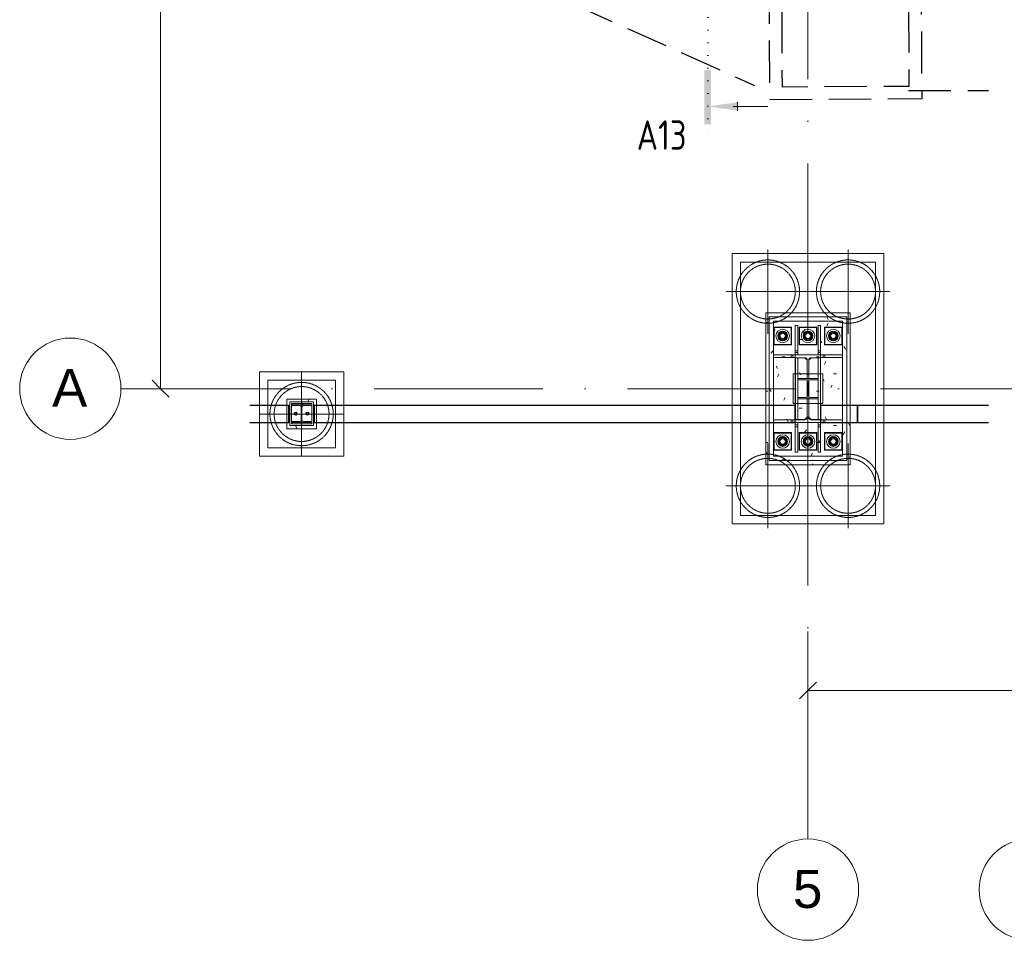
# Model space of a CAD drawing. Header units: millimetres. Extents: x 75701 to 402820, y 135 to 33652.
# Tile 1 of 52: x 75701 to 87367, y 1217 to 12120. Entities that reach past the tile are written whole.
import ezdxf

# ---------------------------------------------------------------- set-up
doc = ezdxf.new("R2010")
doc.units = ezdxf.units.MM
for name, pattern in [('A_CARA_07', [7, 5, -2]), ('A_CARA_15', [7.6, 5, -1.3, 0, -1.3]), ('IMPORT-A_CARA_07', [700, 500, -200]), ('IMPORT-KANVPOVO', [2000, 700, -650, 0, -650]), ('Tečkovaná 1_5mm', [150, 0, -150]), ('Čerchovaná 20mm', [3000, 2000, -500, 0, -500])]:
    doc.linetypes.add(name, pattern=pattern)
for name, color, linetype, lineweight in [('11542_003_OK-HALA_TaO-1_ET_R01_AciS_2025-04-14_sloupy_dwg', 150, 'Continuous', 9), ('_KANAL TRASA 1', 10, 'IMPORT-KANVPOVO', 70), ('CA_KOTY', 3, 'Continuous', 9), ('CA_KOTY-100', 3, 'Continuous', 9), ('CA_NEVHRA', 3, 'A_CARA_07', 9), ('CA_OSY', 5, 'A_CARA_15', 9), ('CA_POHHRA25', 7, 'Continuous', 13), ('CA_REZY', 1, 'Continuous', 25), ('CA_REZYZNACKY', 1, 'Continuous', 9), ('CA_TEXT35', 62, 'Continuous', 9), ('CA_ZAKLADY25', 7, 'Continuous', 13), ('HIDROIDEA_NAHON_ZAKLADY_dwg', 8, 'Continuous', 9), ('Konstrukční přípoje', 7, 'Continuous', 13), ('SS_HALA_TaO-DODAVKA_STAVEBNI', 150, 'Continuous', 9), ('SS_HALA_TaO-PODLITI', 150, 'Continuous', 9), ('SS_HALA_TaO-SLOUP', 150, 'Continuous', 9)]:
    doc.layers.add(name, color=color, linetype=linetype, lineweight=lineweight)
doc.styles.add('Arial', font='arial.ttf', dxfattribs={"height": 350})
doc.styles.add('Arial_1', font='arial.ttf', dxfattribs={"height": 450})
doc.styles.add('Arial_3', font='arial.ttf', dxfattribs={"width": 0.8, "height": 250})
doc.styles.add('ISOCPEUR_B', font='txt', dxfattribs={"width": 0.8, "height": 350})
doc.dimstyles.new('HP_Přímá_-_2_5_mm_Ariel', dxfattribs={"dimscale": 304.8, "dimtxt": 255.06485, "dimasz": 0.656168, "dimexe": 0.328084, "dimexo": 0.0625, "dimgap": 0.164042, "dimtad": 1, "dimdec": 0, "dimzin": 0, "dimdsep": 46, "dimtxsty": 'Arial_3', "dimblk1": 'OBLIQUE', "dimblk2": 'OBLIQUE', "dimsah": 1, "dimcen": 0.09, "dimazin": 0, "dimtfac": 1, "dimtdec": 4, "dimtix": 1, "dimtmove": 0, "dimatfit": 3, "dimfxl": 2.296588, "dimfxlon": 1, "dimtvp": 1, "dimtfill": 1, "dimtolj": 1, "dimtzin": 0, "dimarcsym": 2})
pattern_1 = [(0, (0, 0), (812.8, 203.2), [33.528, -576.072, 33.528, -576.072, -3251.2]), (0, (0, 0), (812.8, 203.2), [-1219.2, 33.528, -1185.672, 33.528, -576.072, -1422.4]), (0, (0, 0), (812.8, 203.2), [-3048, 33.528, -372.872, 33.528, -982.472]), (120, (304.8, 101.6), (-582.37636, 602.30545), [33.528, -576.072, 33.528, -576.072, -3251.2]), (120, (304.8, 101.6), (-582.37636, 602.30545), [-1219.2, 33.528, -1185.672, 33.528, -576.072, -1422.4]), (120, (304.8, 101.6), (-582.37636, 602.30545), [-3048, 33.528, -372.872, 33.528, -982.472]), (240, (406.4, 508), (-230.42364, -805.50545), [33.528, -576.072, 33.528, -576.072, -3251.2]), (240, (406.4, 508), (-230.42364, -805.50545), [-1219.2, 33.528, -1185.672, 33.528, -576.072, -1422.4]), (240, (406.4, 508), (-230.42364, -805.50545), [-3048, 33.528, -372.872, 33.528, -982.472])]

# ---------------------------------------------------------------- blocks, each defined once
blk = doc.blocks.new('pilota 600 mm - D_750_650-2142272-525_600')
at = {"layer": 'CA_NEVHRA'}
for p, q in [((0, 0), (0, 500)), ((0, 0), (-500, 0)), ((0, 0), (0, -250)), ((0, 0), (500, 0)), ((0, -250), (0, -500))]:
    blk.add_line(p, q, dxfattribs=at)
blk = doc.blocks.new('pilota 600 mm - D_750_650-2142273-525_600')
at = {"layer": 'CA_NEVHRA'}
for p, q in [((0, 250), (0, 500)), ((0, 0), (0, 250)), ((0, 0), (-500, 0)), ((0, 0), (500, 0)), ((0, 0), (0, -500))]:
    blk.add_line(p, q, dxfattribs=at)
blk = doc.blocks.new('pilota 600 mm - D_750_650-2142301-525_600')
at = {"layer": 'CA_NEVHRA'}
for p, q in [((0, 175), (0, 500)), ((0, 0), (0, 175)), ((-175, 0), (-500, 0)), ((0, 0), (-175, 0)), ((0, 0), (0, -175)), ((0, 0), (175, 0)), ((175, 0), (500, 0)), ((0, -175), (0, -500))]:
    blk.add_line(p, q, dxfattribs=at)
blk = doc.blocks.new('11542_003_OK-HALA_TaO-1_ET_R01_AciS_2025-04-14_sloupy_dwg-V13-525_600')
at = {"layer": '11542_003_OK-HALA_TaO-1_ET_R01_AciS_2025-04-14_sloupy_dwg'}
for p, q in [((65920, 8150), (65620, 8150)), ((65620, 8150), (65620, 8117)), ((65620, 8117), (65731, 8117)), ((65761, 8087), (65761, 7413)), ((65779, 7413), (65779, 8087)), ((65809, 8117), (65920, 8117)), ((65920, 8117), (65920, 8150)), ((59880, 7560), (59660, 7560)), ((59660, 7560), (59660, 7549)), ((59660, 7549), (59748, 7549)), ((59766, 7531), (59766, 7379)), ((59774, 7379), (59774, 7531)), ((59792, 7549), (59880, 7549)), ((59880, 7549), (59880, 7560)), ((59748, 7361), (59660, 7361)), ((59660, 7361), (59660, 7350)), ((59660, 7350), (59880, 7350)), ((59880, 7361), (59792, 7361)), ((59880, 7350), (59880, 7361)), ((65731, 7383), (65620, 7383)), ((65620, 7383), (65620, 7350)), ((65620, 7350), (65920, 7350)), ((65920, 7383), (65809, 7383)), ((65920, 7350), (65920, 7383))]:
    blk.add_line(p, q, dxfattribs=at)
for centre, radius, start, end in [((65731, 8087), 30, 0, 90), ((65809, 8087), 30, 90, 180), ((59748, 7531), 18, 0, 90), ((59792, 7531), 18, 90, 180), ((59748, 7379), 18, 270, 0), ((59792, 7379), 18, 180, 270), ((65731, 7413), 30, 270, 0), ((65809, 7413), 30, 180, 270)]:
    blk.add_arc(centre, radius, start, end, dxfattribs=at)
at = {"layer": 'SS_HALA_TaO-DODAVKA_STAVEBNI'}
for p, q in [((65470, 8427), (65425, 8401)), ((65425, 8401), (65470, 8427)), ((65425, 8401), (65425, 8349)), ((65425, 8349), (65425, 8401)), ((65515, 8401), (65470, 8427)), ((65470, 8427), (65515, 8401)), ((65515, 8349), (65515, 8401)), ((65515, 8401), (65515, 8349)), ((65770, 8427), (65725, 8401)), ((65725, 8401), (65770, 8427)), ((65725, 8401), (65725, 8349)), ((65725, 8349), (65725, 8401)), ((65815, 8401), (65770, 8427)), ((65770, 8427), (65815, 8401)), ((65815, 8349), (65815, 8401)), ((65815, 8401), (65815, 8349)), ((66070, 8427), (66025, 8401)), ((66025, 8401), (66070, 8427)), ((66025, 8401), (66025, 8349)), ((66025, 8349), (66025, 8401)), ((66115, 8401), (66070, 8427)), ((66070, 8427), (66115, 8401)), ((66115, 8349), (66115, 8401)), ((66115, 8401), (66115, 8349)), ((65425, 8349), (65470, 8323)), ((65470, 8323), (65425, 8349)), ((65470, 8323), (65515, 8349)), ((65515, 8349), (65470, 8323)), ((65725, 8349), (65770, 8323)), ((65770, 8323), (65725, 8349)), ((65770, 8323), (65815, 8349)), ((65815, 8349), (65770, 8323)), ((66025, 8349), (66070, 8323)), ((66070, 8323), (66025, 8349)), ((66070, 8323), (66115, 8349)), ((66115, 8349), (66070, 8323)), ((65470, 7177), (65425, 7151)), ((65425, 7151), (65470, 7177)), ((65425, 7151), (65425, 7099)), ((65425, 7099), (65425, 7151)), ((65515, 7151), (65470, 7177)), ((65470, 7177), (65515, 7151)), ((65515, 7099), (65515, 7151)), ((65515, 7151), (65515, 7099)), ((65770, 7177), (65725, 7151)), ((65725, 7151), (65770, 7177)), ((65725, 7151), (65725, 7099)), ((65725, 7099), (65725, 7151)), ((65815, 7151), (65770, 7177)), ((65770, 7177), (65815, 7151)), ((65815, 7099), (65815, 7151)), ((65815, 7151), (65815, 7099)), ((66070, 7177), (66025, 7151)), ((66025, 7151), (66070, 7177)), ((66025, 7151), (66025, 7099)), ((66025, 7099), (66025, 7151)), ((66115, 7151), (66070, 7177)), ((66070, 7177), (66115, 7151)), ((66115, 7099), (66115, 7151)), ((66115, 7151), (66115, 7099)), ((65425, 7099), (65470, 7073)), ((65470, 7073), (65425, 7099)), ((65470, 7073), (65515, 7099)), ((65515, 7099), (65470, 7073)), ((65725, 7099), (65770, 7073)), ((65770, 7073), (65725, 7099)), ((65770, 7073), (65815, 7099)), ((65815, 7099), (65770, 7073)), ((66025, 7099), (66070, 7073)), ((66070, 7073), (66025, 7099)), ((66070, 7073), (66115, 7099)), ((66115, 7099), (66070, 7073))]:
    blk.add_line(p, q, dxfattribs=at)
for centre, radius, start, end in [((65470, 8375), 57.5, 0, 180), ((65470, 8375), 57.5, 0, 180), ((65470, 8375), 32, 0, 180), ((65470, 8375), 32, 0, 180), ((65470, 8375), 32, 0, 180), ((65470, 8375), 32, 0, 180), ((65770, 8375), 57.5, 0, 180), ((65770, 8375), 57.5, 0, 180), ((65770, 8375), 32, 0, 180), ((65770, 8375), 32, 0, 180), ((65770, 8375), 32, 0, 180), ((65770, 8375), 32, 0, 180), ((66070, 8375), 57.5, 0, 180), ((66070, 8375), 57.5, 0, 180), ((66070, 8375), 32, 0, 180), ((66070, 8375), 32, 0, 180), ((66070, 8375), 32, 0, 180), ((66070, 8375), 32, 0, 180), ((65470, 8375), 57.5, 180, 0), ((65470, 8375), 57.5, 180, 0), ((65470, 8375), 32, 180, 0), ((65470, 8375), 32, 180, 0), ((65470, 8375), 32, 180, 0), ((65470, 8375), 32, 180, 0), ((65770, 8375), 57.5, 180, 0), ((65770, 8375), 57.5, 180, 0), ((65770, 8375), 32, 180, 0), ((65770, 8375), 32, 180, 0), ((65770, 8375), 32, 180, 0), ((65770, 8375), 32, 180, 0), ((66070, 8375), 57.5, 180, 0), ((66070, 8375), 57.5, 180, 0), ((66070, 8375), 32, 180, 0), ((66070, 8375), 32, 180, 0), ((66070, 8375), 32, 180, 0), ((66070, 8375), 32, 180, 0), ((65470, 7125), 57.5, 0, 180), ((65470, 7125), 57.5, 0, 180), ((65470, 7125), 57.5, 180, 0), ((65470, 7125), 57.5, 180, 0), ((65470, 7125), 32, 0, 180), ((65470, 7125), 32, 0, 180), ((65470, 7125), 32, 0, 180), ((65470, 7125), 32, 0, 180), ((65470, 7125), 32, 180, 0), ((65470, 7125), 32, 180, 0), ((65470, 7125), 32, 180, 0), ((65470, 7125), 32, 180, 0), ((65770, 7125), 57.5, 0, 180), ((65770, 7125), 57.5, 0, 180), ((65770, 7125), 57.5, 180, 0), ((65770, 7125), 57.5, 180, 0), ((65770, 7125), 32, 0, 180), ((65770, 7125), 32, 0, 180), ((65770, 7125), 32, 0, 180), ((65770, 7125), 32, 0, 180), ((65770, 7125), 32, 180, 0), ((65770, 7125), 32, 180, 0), ((65770, 7125), 32, 180, 0), ((65770, 7125), 32, 180, 0), ((66070, 7125), 57.5, 0, 180), ((66070, 7125), 57.5, 0, 180), ((66070, 7125), 57.5, 180, 0), ((66070, 7125), 57.5, 180, 0), ((66070, 7125), 32, 0, 180), ((66070, 7125), 32, 0, 180), ((66070, 7125), 32, 0, 180), ((66070, 7125), 32, 0, 180), ((66070, 7125), 32, 180, 0), ((66070, 7125), 32, 180, 0), ((66070, 7125), 32, 180, 0), ((66070, 7125), 32, 180, 0)]:
    blk.add_arc(centre, radius, start, end, dxfattribs=at)
at = {"layer": 'SS_HALA_TaO-PODLITI'}
for p, q in [((66230, 8600), (65310, 8600)), ((65310, 8600), (66230, 8600)), ((65310, 8600), (65310, 6900)), ((65310, 6900), (65310, 8600)), ((66230, 6900), (66230, 8600)), ((66230, 8600), (66230, 6900)), ((59910, 7595), (59630, 7595)), ((59630, 7595), (59910, 7595)), ((59630, 7595), (59630, 7315)), ((59630, 7315), (59630, 7595)), ((59910, 7315), (59910, 7595)), ((59910, 7595), (59910, 7315)), ((59630, 7315), (59910, 7315)), ((59910, 7315), (59630, 7315)), ((65310, 6900), (66230, 6900)), ((66230, 6900), (65310, 6900))]:
    blk.add_line(p, q, dxfattribs=at)
at = {"layer": 'SS_HALA_TaO-SLOUP'}
for p, q in [((65360, 8550), (66180, 8550)), ((66180, 8550), (65360, 8550)), ((65360, 6950), (65360, 8550)), ((65360, 8550), (65360, 6950)), ((66180, 8550), (66180, 6950)), ((66180, 6950), (66180, 8550)), ((65365, 8480), (65365, 8270)), ((65365, 8270), (65365, 8480)), ((65575, 8480), (65365, 8480)), ((65365, 8480), (65575, 8480)), ((65575, 8270), (65575, 8480)), ((65575, 8480), (65575, 8270)), ((65620, 8500), (65650, 8500)), ((65650, 8500), (65620, 8500)), ((65620, 8500), (65620, 8200)), ((65620, 8180), (65620, 8500)), ((65650, 8200), (65650, 8500)), ((65650, 8500), (65650, 8180)), ((65665, 8480), (65665, 8270)), ((65665, 8270), (65665, 8480)), ((65875, 8480), (65665, 8480)), ((65665, 8480), (65875, 8480)), ((65875, 8270), (65875, 8480)), ((65875, 8480), (65875, 8270)), ((65890, 8500), (65890, 8200)), ((65890, 8180), (65890, 8500)), ((65890, 8500), (65920, 8500)), ((65890, 8500), (65920, 8500)), ((65920, 8200), (65920, 8500)), ((65920, 8500), (65920, 8180)), ((65965, 8480), (65965, 8270)), ((65965, 8270), (65965, 8480)), ((66175, 8480), (65965, 8480)), ((65965, 8480), (66175, 8480)), ((66175, 8270), (66175, 8480)), ((66175, 8480), (66175, 8270)), ((65365, 8270), (65575, 8270)), ((65575, 8270), (65365, 8270)), ((65620, 8200), (65620, 8150)), ((65650, 8200), (65620, 8200)), ((65650, 8180), (65620, 8180)), ((65620, 8150), (65620, 8180)), ((65650, 8150), (65650, 8200)), ((65650, 8180), (65650, 8150)), ((65665, 8270), (65875, 8270)), ((65875, 8270), (65665, 8270)), ((65920, 8200), (65890, 8200)), ((65890, 8200), (65890, 8150)), ((65890, 8150), (65890, 8180)), ((65890, 8180), (65920, 8180)), ((65920, 8150), (65920, 8200)), ((65920, 8180), (65920, 8150)), ((65965, 8270), (66175, 8270)), ((66175, 8270), (65965, 8270)), ((65570, 8150), (65360, 8150)), ((65360, 8150), (65590, 8150)), ((65360, 8120), (65360, 8150)), ((65360, 8120), (65360, 8150)), ((65360, 8120), (65570, 8120)), ((65590, 8120), (65360, 8120)), ((65620, 8150), (65570, 8150)), ((65570, 8150), (65570, 8120)), ((65570, 8120), (65620, 8120)), ((65590, 8150), (65620, 8150)), ((65590, 8120), (65590, 8150)), ((65620, 8120), (65590, 8120)), ((65620, 8150), (65620, 8117)), ((65920, 8150), (65620, 8150)), ((65650, 8150), (65620, 8150)), ((65650, 8150), (65620, 8150)), ((65620, 8120), (65620, 8150)), ((65620, 8120), (65620, 8150)), ((65620, 8117), (65731, 8117)), ((65650, 8117), (65620, 8117)), ((65620, 8117), (65620, 7383)), ((65650, 8117), (65620, 8117)), ((65620, 7383), (65620, 8117)), ((65621, 8116), (65731, 8116)), ((65731, 8116), (65621, 8116)), ((65621, 7384), (65621, 8116)), ((65621, 8116), (65621, 7384)), ((65650, 7383), (65650, 8117)), ((65650, 8117), (65650, 7383)), ((65731, 8116), (65761, 8086)), ((65761, 8086), (65731, 8116)), ((65761, 8087), (65761, 7413)), ((65761, 8086), (65761, 7414)), ((65761, 7414), (65761, 8086)), ((65779, 8086), (65809, 8116)), ((65809, 8116), (65779, 8086)), ((65779, 7413), (65779, 8087)), ((65779, 7414), (65779, 8086)), ((65779, 8086), (65779, 7414)), ((65809, 8117), (65920, 8117)), ((65809, 8116), (65919, 8116)), ((65919, 8116), (65809, 8116)), ((65890, 8150), (65920, 8150)), ((65890, 8150), (65920, 8150)), ((65890, 8117), (65890, 7383)), ((65920, 8117), (65890, 8117)), ((65920, 8117), (65890, 8117)), ((65890, 7383), (65890, 8117)), ((65919, 8116), (65919, 7384)), ((65919, 7384), (65919, 8116)), ((65920, 8117), (65920, 8150)), ((65920, 8150), (65950, 8150)), ((65920, 8120), (65920, 8150)), ((65920, 8120), (65920, 8150)), ((65970, 8150), (65920, 8150)), ((65950, 8120), (65920, 8120)), ((65920, 8120), (65970, 8120)), ((65920, 7383), (65920, 8117)), ((65920, 8117), (65920, 7383)), ((65950, 8150), (66180, 8150)), ((65950, 8120), (65950, 8150)), ((66180, 8120), (65950, 8120)), ((66180, 8150), (65970, 8150)), ((65970, 8120), (65970, 8150)), ((65970, 8120), (66180, 8120)), ((66180, 8150), (66180, 8120)), ((66180, 8120), (66180, 8150)), ((65650, 7853), (65650, 7870)), ((65650, 7870), (65650, 7853)), ((65650, 7870), (65890, 7870)), ((65890, 7870), (65650, 7870)), ((65744, 7853), (65650, 7853)), ((65650, 7853), (65744, 7853)), ((65765, 7668), (65765, 7832)), ((65765, 7832), (65765, 7668)), ((65775, 7832), (65775, 7668)), ((65775, 7668), (65775, 7832)), ((65890, 7853), (65796, 7853)), ((65796, 7853), (65890, 7853)), ((65890, 7870), (65890, 7853)), ((65890, 7853), (65890, 7870)), ((65650, 7647), (65744, 7647)), ((65744, 7647), (65650, 7647)), ((65650, 7630), (65650, 7647)), ((65650, 7647), (65650, 7630)), ((65890, 7630), (65650, 7630)), ((65650, 7630), (65890, 7630)), ((65796, 7647), (65890, 7647)), ((65890, 7647), (65796, 7647)), ((65890, 7647), (65890, 7630)), ((65890, 7630), (65890, 7647)), ((59650, 7575), (59890, 7575)), ((59890, 7575), (59650, 7575)), ((59650, 7335), (59650, 7575)), ((59650, 7575), (59650, 7335)), ((59880, 7560), (59660, 7560)), ((59660, 7560), (59660, 7549)), ((59660, 7549), (59748, 7549)), ((59700, 7472), (59685, 7464)), ((59685, 7464), (59700, 7472)), ((59715, 7464), (59700, 7472)), ((59700, 7472), (59715, 7464)), ((59766, 7531), (59766, 7379)), ((59774, 7379), (59774, 7531)), ((59792, 7549), (59880, 7549)), ((59840, 7472), (59825, 7464)), ((59825, 7464), (59840, 7472)), ((59855, 7464), (59840, 7472)), ((59840, 7472), (59855, 7464)), ((59880, 7549), (59880, 7560)), ((59890, 7575), (59890, 7335)), ((59890, 7335), (59890, 7575)), ((59660, 7361), (59660, 7350)), ((59748, 7361), (59660, 7361)), ((59660, 7350), (59880, 7350)), ((59685, 7464), (59685, 7446)), ((59685, 7446), (59685, 7464)), ((59685, 7446), (59700, 7438)), ((59700, 7438), (59685, 7446)), ((59700, 7438), (59715, 7446)), ((59715, 7446), (59700, 7438)), ((59715, 7446), (59715, 7464)), ((59715, 7464), (59715, 7446)), ((59880, 7361), (59792, 7361)), ((59825, 7464), (59825, 7446)), ((59825, 7446), (59825, 7464)), ((59825, 7446), (59840, 7438)), ((59840, 7438), (59825, 7446)), ((59840, 7438), (59855, 7446)), ((59855, 7446), (59840, 7438)), ((59855, 7446), (59855, 7464)), ((59855, 7464), (59855, 7446)), ((59880, 7350), (59880, 7361)), ((65360, 7350), (65360, 7380)), ((65360, 7380), (65360, 7350)), ((65570, 7380), (65360, 7380)), ((65360, 7380), (65590, 7380)), ((65360, 7350), (65570, 7350)), ((65590, 7350), (65360, 7350)), ((65620, 7380), (65570, 7380)), ((65570, 7380), (65570, 7350)), ((65570, 7350), (65620, 7350)), ((65590, 7380), (65590, 7350)), ((65590, 7380), (65620, 7380)), ((65620, 7350), (65590, 7350)), ((65620, 7383), (65620, 7350)), ((65731, 7383), (65620, 7383)), ((65620, 7383), (65650, 7383)), ((65650, 7383), (65620, 7383)), ((65620, 7380), (65620, 7350)), ((65620, 7380), (65620, 7350)), ((65620, 7350), (65920, 7350)), ((65620, 7350), (65620, 7300)), ((65650, 7350), (65620, 7350)), ((65650, 7350), (65620, 7350)), ((65620, 7320), (65620, 7350)), ((65731, 7384), (65621, 7384)), ((65621, 7384), (65731, 7384)), ((65650, 7300), (65650, 7350)), ((65650, 7350), (65650, 7320)), ((65761, 7414), (65731, 7384)), ((65731, 7384), (65761, 7414)), ((65809, 7384), (65779, 7414)), ((65779, 7414), (65809, 7384)), ((65919, 7384), (65809, 7384)), ((65809, 7384), (65919, 7384)), ((65920, 7383), (65809, 7383)), ((65890, 7383), (65920, 7383)), ((65920, 7383), (65890, 7383)), ((65890, 7320), (65890, 7350)), ((65890, 7350), (65920, 7350)), ((65890, 7350), (65920, 7350)), ((65890, 7350), (65890, 7300)), ((65920, 7350), (65920, 7383)), ((65970, 7380), (65920, 7380)), ((65920, 7380), (65920, 7350)), ((65920, 7380), (65920, 7350)), ((65920, 7380), (65950, 7380)), ((65920, 7350), (65920, 7320)), ((65920, 7300), (65920, 7350)), ((65920, 7350), (65970, 7350)), ((65950, 7350), (65920, 7350)), ((65950, 7380), (65950, 7350)), ((65950, 7380), (66180, 7380)), ((66180, 7350), (65950, 7350)), ((65970, 7350), (65970, 7380)), ((66180, 7380), (65970, 7380)), ((65970, 7350), (66180, 7350)), ((66180, 7380), (66180, 7350)), ((66180, 7380), (66180, 7350)), ((59890, 7335), (59650, 7335)), ((59650, 7335), (59890, 7335)), ((65650, 7320), (65620, 7320)), ((65620, 7000), (65620, 7320)), ((65620, 7300), (65650, 7300)), ((65620, 7300), (65620, 7000)), ((65650, 7320), (65650, 7000)), ((65650, 7000), (65650, 7300)), ((65890, 7000), (65890, 7320)), ((65890, 7320), (65920, 7320)), ((65890, 7300), (65890, 7000)), ((65890, 7300), (65920, 7300)), ((65920, 7320), (65920, 7000)), ((65920, 7000), (65920, 7300)), ((65365, 7230), (65365, 7020)), ((65365, 7020), (65365, 7230)), ((65575, 7230), (65365, 7230)), ((65365, 7230), (65575, 7230)), ((65575, 7020), (65575, 7230)), ((65575, 7230), (65575, 7020)), ((65665, 7230), (65665, 7020)), ((65665, 7020), (65665, 7230)), ((65875, 7230), (65665, 7230)), ((65665, 7230), (65875, 7230)), ((65875, 7020), (65875, 7230)), ((65875, 7230), (65875, 7020)), ((65965, 7230), (65965, 7020)), ((65965, 7020), (65965, 7230)), ((66175, 7230), (65965, 7230)), ((65965, 7230), (66175, 7230)), ((66175, 7020), (66175, 7230)), ((66175, 7230), (66175, 7020)), ((65365, 7020), (65575, 7020)), ((65575, 7020), (65365, 7020)), ((65650, 7000), (65620, 7000)), ((65650, 7000), (65620, 7000)), ((65665, 7020), (65875, 7020)), ((65875, 7020), (65665, 7020)), ((65920, 7000), (65890, 7000)), ((65890, 7000), (65920, 7000)), ((65965, 7020), (66175, 7020)), ((66175, 7020), (65965, 7020)), ((66180, 6950), (65360, 6950)), ((65360, 6950), (66180, 6950))]:
    blk.add_line(p, q, dxfattribs=at)
for centre, radius, start, end in [((65470, 8375), 45, 0, 180), ((65470, 8375), 45, 0, 180), ((65470, 8375), 35, 0, 180), ((65470, 8375), 35, 0, 180), ((65770, 8375), 45, 0, 180), ((65770, 8375), 45, 0, 180), ((65770, 8375), 35, 0, 180), ((65770, 8375), 35, 0, 180), ((66070, 8375), 45, 0, 180), ((66070, 8375), 45, 0, 180), ((66070, 8375), 35, 0, 180), ((66070, 8375), 35, 0, 180), ((65470, 8375), 45, 180, 0), ((65470, 8375), 45, 180, 0), ((65470, 8375), 35, 180, 0), ((65470, 8375), 35, 180, 0), ((65770, 8375), 45, 180, 0), ((65770, 8375), 45, 180, 0), ((65770, 8375), 35, 180, 0), ((65770, 8375), 35, 180, 0), ((66070, 8375), 45, 180, 0), ((66070, 8375), 45, 180, 0), ((66070, 8375), 35, 180, 0), ((66070, 8375), 35, 180, 0), ((65731, 8087), 30, 0, 90), ((65809, 8087), 30, 90, 180), ((65744, 7832), 21, 0, 90), ((65744, 7832), 21, 0, 90), ((65796, 7832), 21, 90, 180), ((65796, 7832), 21, 90, 180), ((65744, 7668), 21, 270, 0), ((65744, 7668), 21, 270, 0), ((65796, 7668), 21, 180, 270), ((65796, 7668), 21, 180, 270), ((59700, 7455), 18.5, 0, 180), ((59700, 7455), 18.5, 0, 180), ((59748, 7531), 18, 0, 90), ((59792, 7531), 18, 90, 180), ((59840, 7455), 18.5, 0, 180), ((59840, 7455), 18.5, 0, 180), ((59700, 7455), 18.5, 180, 0), ((59700, 7455), 18.5, 180, 0), ((59700, 7455), 11, 0, 180), ((59700, 7455), 11, 0, 180), ((59700, 7455), 11, 180, 0), ((59700, 7455), 11, 180, 0), ((59700, 7455), 10, 0, 180), ((59700, 7455), 10, 0, 180), ((59700, 7455), 10, 0, 180), ((59700, 7455), 10, 0, 180), ((59700, 7455), 10, 180, 0), ((59700, 7455), 10, 180, 0), ((59700, 7455), 10, 180, 0), ((59700, 7455), 10, 180, 0), ((59748, 7379), 18, 270, 0), ((59792, 7379), 18, 180, 270), ((59840, 7455), 18.5, 180, 0), ((59840, 7455), 18.5, 180, 0), ((59840, 7455), 11, 0, 180), ((59840, 7455), 11, 0, 180), ((59840, 7455), 11, 180, 0), ((59840, 7455), 11, 180, 0), ((59840, 7455), 10, 0, 180), ((59840, 7455), 10, 0, 180), ((59840, 7455), 10, 0, 180), ((59840, 7455), 10, 0, 180), ((59840, 7455), 10, 180, 0), ((59840, 7455), 10, 180, 0), ((59840, 7455), 10, 180, 0), ((59840, 7455), 10, 180, 0), ((65731, 7413), 30, 270, 0), ((65809, 7413), 30, 180, 270), ((65470, 7125), 45, 0, 180), ((65470, 7125), 45, 0, 180), ((65470, 7125), 45, 180, 0), ((65470, 7125), 45, 180, 0), ((65470, 7125), 35, 0, 180), ((65470, 7125), 35, 0, 180), ((65470, 7125), 35, 180, 0), ((65470, 7125), 35, 180, 0), ((65770, 7125), 45, 0, 180), ((65770, 7125), 45, 0, 180), ((65770, 7125), 45, 180, 0), ((65770, 7125), 45, 180, 0), ((65770, 7125), 35, 0, 180), ((65770, 7125), 35, 0, 180), ((65770, 7125), 35, 180, 0), ((65770, 7125), 35, 180, 0), ((66070, 7125), 45, 0, 180), ((66070, 7125), 45, 0, 180), ((66070, 7125), 45, 180, 0), ((66070, 7125), 45, 180, 0), ((66070, 7125), 35, 0, 180), ((66070, 7125), 35, 0, 180), ((66070, 7125), 35, 180, 0), ((66070, 7125), 35, 180, 0)]:
    blk.add_arc(centre, radius, start, end, dxfattribs=at)
blk = doc.blocks.new('M_Šroub HPM-E - 64_E-1759689-525_600')
at = {"layer": 'Konstrukční přípoje'}
for p, q in [((100, 100), (-100, 100)), ((-100, 100), (-100, -100)), ((-100, -100), (-100, 100)), ((-100, 100), (100, 100)), ((0, 58), (-50, 29)), ((0, 58), (-50, 29)), ((-50, 29), (0, 58)), ((0, 58), (-50, 29)), ((-50, 29), (-50, -29)), ((-50, 29), (-50, -29)), ((-50, -29), (-50, 29)), ((-50, 29), (-50, -29)), ((50, 29), (0, 58)), ((50, 29), (0, 58)), ((0, 58), (50, 29)), ((50, 29), (0, 58)), ((50, -29), (50, 29)), ((50, -29), (50, 29)), ((50, 29), (50, -29)), ((50, -29), (50, 29)), ((100, -100), (100, 100)), ((100, 100), (100, -100)), ((-100, -100), (100, -100)), ((100, -100), (-100, -100)), ((-50, -29), (0, -58)), ((-50, -29), (0, -58)), ((0, -58), (-50, -29)), ((-50, -29), (0, -58)), ((0, -58), (50, -29)), ((0, -58), (50, -29)), ((50, -29), (0, -58)), ((0, -58), (50, -29))]:
    blk.add_line(p, q, dxfattribs=at)
for radius, start, end in [(80, 360, 180), (80, 0, 180), (80, 360, 180), (80, 0, 180), (32, 0, 180), (32, 360, 180), (32, 0, 180), (32, 0, 180), (32, 0, 180), (32, 0, 180), (32, 0, 180), (32, 0, 180), (80, 180, 360), (80, 180, 360), (80, 180, 360), (80, 180, 360), (32, 180, 360), (32, 180, 360), (32, 180, 360), (32, 180, 360), (32, 180, 360), (32, 180, 360), (32, 180, 360), (32, 180, 360)]:
    blk.add_arc((0, 0), radius, start, end, dxfattribs=at)
blk = doc.blocks.new('M_Šroub HPM-E - 64_E-1759690-525_600')
at = {"layer": 'Konstrukční přípoje'}
for p, q in [((100, 100), (-100, 100)), ((-100, 100), (-100, -100)), ((-100, -100), (-100, 100)), ((-100, 100), (100, 100)), ((0, 58), (-50, 29)), ((0, 58), (-50, 29)), ((-50, 29), (0, 58)), ((0, 58), (-50, 29)), ((-50, 29), (-50, -29)), ((-50, 29), (-50, -29)), ((-50, -29), (-50, 29)), ((-50, 29), (-50, -29)), ((50, 29), (0, 58)), ((50, 29), (0, 58)), ((0, 58), (50, 29)), ((50, 29), (0, 58)), ((50, -29), (50, 29)), ((50, -29), (50, 29)), ((50, 29), (50, -29)), ((50, -29), (50, 29)), ((100, -100), (100, 100)), ((100, 100), (100, -100)), ((-100, -100), (100, -100)), ((100, -100), (-100, -100)), ((-50, -29), (0, -58)), ((-50, -29), (0, -58)), ((0, -58), (-50, -29)), ((-50, -29), (0, -58)), ((0, -58), (50, -29)), ((0, -58), (50, -29)), ((50, -29), (0, -58)), ((0, -58), (50, -29))]:
    blk.add_line(p, q, dxfattribs=at)
for radius, start, end in [(80, 0, 180), (80, 0, 180), (80, 0, 180), (80, 0, 180), (80, 180, 360), (80, 180, 0), (80, 180, 360), (80, 180, 0), (32, 0, 180), (32, 0, 180), (32, 0, 180), (32, 0, 180), (32, 0, 180), (32, 0, 180), (32, 0, 180), (32, 0, 180), (32, 180, 360), (32, 180, 360), (32, 180, 360), (32, 180, 360), (32, 180, 360), (32, 180, 0), (32, 180, 360), (32, 180, 360)]:
    blk.add_arc((0, 0), radius, start, end, dxfattribs=at)
blk = doc.blocks.new('HIDROIDEA_NAHON_ZAKLADY_dwg-V14-525_600')
at = {"color": 50, "lineweight": 9, "flags": 128}
blk.add_lwpolyline([(65264, 4601), (65646, 5799), (65846, 5799), (66600, 5799)], dxfattribs=at)
at = {"layer": '_KANAL TRASA 1', "color": 250, "linetype": 'IMPORT-A_CARA_07', "lineweight": 25}
for p, q in [((58132, 7923), (64765, 4946)), ((58132, 6163), (64111, 3485)), ((65938, 5023), (66882, 5023)), ((65937, 3423), (66882, 3423))]:
    blk.add_line(p, q, dxfattribs=at)
at = {"layer": '_KANAL TRASA 1', "color": 250, "linetype": 'IMPORT-A_CARA_07', "lineweight": 25, "flags": 128}
for points in [[(64283, 5115), (66083, 5124), (66092, 3324), (64292, 3315)], [(64434, 4965), (65934, 4973), (65941, 3473), (64441, 3465)]]:
    blk.add_lwpolyline(points, close=True, dxfattribs=at)
at = {"lineweight": 9, "insert": (66046, 6129), "char_height": 350, "width": 715.58, "attachment_point": 1, "line_spacing_factor": 0.941778, "style": 'Arial'}
blk.add_mtext('Š7', dxfattribs=at)
blk = doc.blocks.new('Osnova - Bublina osnovy 12mm-4850-525_600')
at = {"layer": 'CA_TEXT35'}
blk.add_circle((0, 0), 6, dxfattribs=at)
blk = doc.blocks.new('DIMBLOCK20-525_600')
at = {"layer": 'CA_KOTY-100'}
for p, q in [((77371, 20750), (77271, 20850)), ((77371, 20750), (77271, 20750)), ((77371, 20750), (77371, 7750)), ((77371, 20750), (77471, 20650)), ((77371, 20750), (78071, 20750)), ((77371, 7750), (77271, 7850)), ((77371, 7750), (77271, 7750)), ((77371, 7750), (77471, 7650)), ((77371, 7750), (78071, 7750))]:
    blk.add_line(p, q, dxfattribs=at)
at = {"layer": 'CA_KOTY-100', "color": 0, "insert": (76996, 13867), "char_height": 250, "width": 918.23, "attachment_point": 1, "rotation": 90, "line_spacing_factor": 0.941778, "style": 'Arial_3', "bg_fill": 3, "box_fill_scale": 1.25, "bg_fill_color": 256, "bg_fill_true_color": 13158600, "bg_fill_transparency": 0}
blk.add_mtext('13000', dxfattribs=at)
blk = doc.blocks.new('_Oblique')
at = {"color": 0, "linetype": 'ByBlock', "lineweight": -2}
blk.add_line((-0.5, -0.5), (0.5, 0.5), dxfattribs=at)
blk = doc.blocks.new('Řez - Номер узла_ сзади-2820151-525_600')
at = {"layer": 'CA_REZYZNACKY'}
for points in [[(7.33, 0.4), (7.33, -0.39), (0.87, -0.39), (0.87, 0.4)], [(3.5, -3.53), (2.5, -3.53), (3, 0)]]:
    blk.add_hatch(color=256, dxfattribs=at).paths.add_polyline_path(points)
for p, q in [((3, -3), (3, -7.1)), ((2.5, -3.53), (3.5, -3.53))]:
    blk.add_line(p, q, dxfattribs=at)
blk = doc.blocks.new('DIMBLOCK29-525_600')
at = {"layer": 'CA_KOTY-100'}
for p, q in [((85041, 4175), (85041, 4875)), ((89770, 4175), (89770, 4875)), ((85041, 4175), (85141, 4275)), ((89770, 4175), (89870, 4275)), ((85041, 4175), (84941, 4075)), ((85041, 4175), (89770, 4175)), ((85041, 4175), (85041, 4075)), ((89770, 4175), (89670, 4075)), ((89770, 4175), (89770, 4075))]:
    blk.add_line(p, q, dxfattribs=at)
at = {"layer": 'CA_KOTY-100', "color": 0, "insert": (87668, 4549), "char_height": 250, "width": 918.23, "attachment_point": 1, "line_spacing_factor": 0.941778, "style": 'Arial_3', "bg_fill": 3, "box_fill_scale": 1.25, "bg_fill_color": 256, "bg_fill_true_color": 13158600, "bg_fill_transparency": 0}
blk.add_mtext('24000', dxfattribs=at)

msp = doc.modelspace()

# ---------------------------------------------------------------- hatches: boundary and pattern name
at = {"layer": 'CA_ZAKLADY25', "lineweight": 9}
h = msp.add_hatch(dxfattribs=at)
h.set_pattern_fill('FP_1', color=256, style=0, pattern_type=2)
h.set_pattern_definition(pattern_1)
h.paths.add_polyline_path([(85540.9, 6849.9), (85540.9, 8649.9), (84540.9, 8649.9), (84540.9, 6849.9)])
h = msp.add_hatch(dxfattribs=at)
h.set_pattern_fill('FP_1', color=256, style=0, pattern_type=2)
h.set_pattern_definition(pattern_1)
h.paths.add_polyline_path([(79215.9, 7274.9), (79215.9, 7624.9), (78865.9, 7624.9), (78865.9, 7274.9)])

# ---------------------------------------------------------------- linework, layer by layer
at = {"layer": 'CA_NEVHRA'}
for p, q in [((84140.9, 6149.9), (84140.9, 9349.9)), ((84140.9, 9349.9), (85940.9, 9349.9)), ((85940.9, 9349.9), (84140.9, 9349.9)), ((84140.9, 9349.9), (84140.9, 6149.9)), ((85940.9, 9349.9), (85940.9, 6149.9)), ((85940.9, 6149.9), (85940.9, 9349.9)), ((85840.9, 9249.9), (84240.9, 9249.9)), ((84240.9, 9249.9), (84240.9, 6249.9)), ((84240.9, 6249.9), (84240.9, 9249.9)), ((84240.9, 9249.9), (85840.9, 9249.9)), ((85840.9, 6249.9), (85840.9, 9249.9)), ((85840.9, 9249.9), (85840.9, 6249.9)), ((78540.9, 6949.9), (78540.9, 7949.9)), ((78540.9, 7949.9), (79540.9, 7949.9)), ((79540.9, 7949.9), (78540.9, 7949.9)), ((78540.9, 7949.9), (78540.9, 6949.9)), ((79540.9, 7949.9), (79540.9, 6949.9)), ((79540.9, 6949.9), (79540.9, 7949.9)), ((79440.9, 7849.9), (78640.9, 7849.9)), ((78640.9, 7849.9), (78640.9, 7049.9)), ((78640.9, 7049.9), (78640.9, 7849.9)), ((78640.9, 7849.9), (79440.9, 7849.9)), ((79440.9, 7049.9), (79440.9, 7849.9)), ((79440.9, 7849.9), (79440.9, 7049.9)), ((84865.9, 7924.9), (85215.9, 7924.9)), ((84865.9, 7574.9), (84865.9, 7924.9)), ((85215.9, 7924.9), (84865.9, 7924.9)), ((84865.9, 7924.9), (84865.9, 7574.9)), ((85215.9, 7924.9), (85215.9, 7574.9)), ((85215.9, 7574.9), (85215.9, 7924.9)), ((85215.9, 7574.9), (84865.9, 7574.9)), ((84865.9, 7574.9), (85215.9, 7574.9)), ((78640.9, 7049.9), (79440.9, 7049.9)), ((79440.9, 7049.9), (78640.9, 7049.9)), ((79540.9, 6949.9), (78540.9, 6949.9)), ((78540.9, 6949.9), (79540.9, 6949.9)), ((84240.9, 6249.9), (85840.9, 6249.9)), ((85840.9, 6249.9), (84240.9, 6249.9)), ((85940.9, 6149.9), (84140.9, 6149.9)), ((84140.9, 6149.9), (85940.9, 6149.9))]:
    msp.add_line(p, q, dxfattribs=at)
for centre, radius, start, end in [((84565.9, 8899.9), 375, 0, 180), ((84565.9, 8899.9), 375, 0, 180), ((84565.9, 8899.9), 325, 90, 270), ((84565.9, 8899.9), 325, 90, 270), ((84565.9, 8899.9), 325, 270, 90), ((84565.9, 8899.9), 325, 270, 90), ((85515.9, 8899.9), 375, 0, 180), ((85515.9, 8899.9), 375, 0, 180), ((85515.9, 8899.9), 325, 90, 270), ((85515.9, 8899.9), 325, 90, 270), ((85515.9, 8899.9), 325, 270, 90), ((85515.9, 8899.9), 325, 270, 90), ((84565.9, 8899.9), 375, 180, 360), ((84565.9, 8899.9), 375, 180, 360), ((85515.9, 8899.9), 375, 180, 0), ((85515.9, 8899.9), 375, 180, 0), ((79040.9, 7449.9), 375, 0, 180), ((79040.9, 7449.9), 375, 0, 180), ((79040.9, 7449.9), 325, 90, 270), ((79040.9, 7449.9), 325, 90, 270), ((79040.9, 7449.9), 325, 270, 90), ((79040.9, 7449.9), 325, 270, 90), ((79040.9, 7449.9), 375, 180, 0), ((79040.9, 7449.9), 375, 180, 0), ((84565.9, 6599.9), 375, 0, 180), ((84565.9, 6599.9), 375, 0, 180), ((84565.9, 6599.9), 325, 90, 270), ((84565.9, 6599.9), 325, 90, 270), ((84565.9, 6599.9), 325, 270, 90), ((84565.9, 6599.9), 325, 270, 90), ((85515.9, 6599.9), 375, 0, 180), ((85515.9, 6599.9), 375, 0, 180), ((85515.9, 6599.9), 325, 90, 270), ((85515.9, 6599.9), 325, 90, 270), ((85515.9, 6599.9), 325, 270, 90), ((85515.9, 6599.9), 325, 270, 90), ((84565.9, 6599.9), 375, 180, 0), ((84565.9, 6599.9), 375, 180, 360), ((85515.9, 6599.9), 375, 180, 0), ((85515.9, 6599.9), 375, 180, 0)]:
    msp.add_arc(centre, radius, start, end, dxfattribs=at)
at = {"layer": 'CA_OSY', "linetype": 'Čerchovaná 20mm'}
for p, q in [((85040.9, 2417), (85040.9, 30958.1)), ((76900.7, 7749.9), (177683.3, 7749.9))]:
    msp.add_line(p, q, dxfattribs=at)
at = {"layer": 'CA_POHHRA25'}
for p, q in [((78428.5, 7549.9), (78865.9, 7549.9)), ((78865.9, 7349.9), (78865.9, 7549.9)), ((78890.9, 7549.9), (78865.9, 7549.9)), ((78865.9, 7549.9), (78865.9, 7349.9)), ((78890.9, 7349.9), (78890.9, 7549.9)), ((79215.9, 7549.9), (79190.9, 7549.9)), ((79190.9, 7549.9), (79190.9, 7349.9)), ((79215.9, 7549.9), (84540.9, 7549.9)), ((79215.9, 7549.9), (79215.9, 7349.9)), ((79215.9, 7349.9), (79215.9, 7549.9)), ((84540.9, 7349.9), (84540.9, 7549.9)), ((84890.9, 7549.9), (84540.9, 7549.9)), ((84540.9, 7549.9), (84540.9, 7349.9)), ((84890.9, 7349.9), (84890.9, 7549.9)), ((85540.9, 7549.9), (85190.9, 7549.9)), ((85190.9, 7549.9), (85190.9, 7349.9)), ((85540.9, 7549.9), (87178.6, 7549.9)), ((85540.9, 7349.9), (85540.9, 7549.9)), ((85540.9, 7349.9), (85540.9, 7549.9)), ((85625.9, 7549.9), (87178.6, 7549.9)), ((85625.9, 7549.9), (85625.9, 7349.9)), ((85625.9, 7349.9), (85625.9, 7549.9)), ((87178.6, 7549.9), (85625.9, 7549.9)), ((78428.5, 7349.9), (78865.9, 7349.9)), ((78865.9, 7349.9), (78890.9, 7349.9)), ((79190.9, 7349.9), (79215.9, 7349.9)), ((79215.9, 7349.9), (84540.9, 7349.9)), ((84540.9, 7349.9), (84890.9, 7349.9)), ((85190.9, 7349.9), (85540.9, 7349.9)), ((85540.9, 7349.9), (87178.6, 7349.9)), ((85675.9, 7349.9), (85625.9, 7349.9)), ((85625.9, 7349.9), (87178.6, 7349.9)), ((87178.6, 7349.9), (85675.9, 7349.9))]:
    msp.add_line(p, q, dxfattribs=at)
at = {"layer": 'CA_REZY'}
for p, q in [((78890.9, 7549.9), (78428.5, 7549.9)), ((78890.9, 7349.9), (78890.9, 7549.9)), ((84890.9, 7549.9), (79190.9, 7549.9)), ((79190.9, 7549.9), (79190.9, 7349.9)), ((84890.9, 7349.9), (84890.9, 7549.9)), ((85190.9, 7549.9), (85190.9, 7349.9)), ((85625.9, 7549.9), (85190.9, 7549.9)), ((85625.9, 7349.9), (85625.9, 7549.9)), ((87178.6, 7549.9), (85625.9, 7549.9)), ((85625.9, 7549.9), (85625.9, 7349.9)), ((78428.5, 7349.9), (78890.9, 7349.9)), ((79190.9, 7349.9), (84890.9, 7349.9)), ((85190.9, 7349.9), (85625.9, 7349.9)), ((85625.9, 7349.9), (87178.6, 7349.9))]:
    msp.add_line(p, q, dxfattribs=at)
at = {"layer": 'CA_REZYZNACKY', "linetype": 'Tečkovaná 1_5mm'}
msp.add_line((83853.9, 27906.2), (83853.9, 10792.5), dxfattribs=at)
at = {"layer": 'CA_ZAKLADY25'}
for p, q in [((84540.9, 8649.9), (85540.9, 8649.9)), ((84540.9, 6849.9), (84540.9, 8649.9)), ((85540.9, 8649.9), (85540.9, 6849.9)), ((78865.9, 7624.9), (79215.9, 7624.9)), ((78865.9, 7274.9), (78865.9, 7624.9)), ((79215.9, 7624.9), (79215.9, 7274.9)), ((79215.9, 7274.9), (78865.9, 7274.9)), ((85540.9, 6849.9), (84540.9, 6849.9))]:
    msp.add_line(p, q, dxfattribs=at)

# ---------------------------------------------------------------- block references
at = {"layer": '11542_003_OK-HALA_TaO-1_ET_R01_AciS_2025-04-14_sloupy_dwg'}
msp.add_blockref('11542_003_OK-HALA_TaO-1_ET_R01_AciS_2025-04-14_sloupy_dwg-V13-525_600', (19270.9, 0), dxfattribs=at)
at = {"layer": 'CA_NEVHRA'}
for name, p in [('pilota 600 mm - D_750_650-2142272-525_600', (84565.9, 8899.9)), ('pilota 600 mm - D_750_650-2142273-525_600', (84565.9, 6599.9))]:
    msp.add_blockref(name, p, dxfattribs=at)
at = {"layer": 'CA_NEVHRA', "rotation": 180}
for name, p in [('pilota 600 mm - D_750_650-2142273-525_600', (85515.9, 8899.9)), ('pilota 600 mm - D_750_650-2142301-525_600', (79040.9, 7449.9)), ('pilota 600 mm - D_750_650-2142272-525_600', (85515.9, 6599.9))]:
    msp.add_blockref(name, p, dxfattribs=at)
at = {"layer": 'CA_REZYZNACKY', "xscale": 99.99999999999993, "yscale": 99.99999999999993, "zscale": 99.99999999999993, "rotation": 89.99999999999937}
msp.add_blockref('Řez - Номер узла_ сзади-2820151-525_600', (83853.9, 10792.5), dxfattribs=at)
at = {"layer": 'CA_TEXT35', "xscale": 99.99999999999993, "yscale": 99.99999999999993, "zscale": 99.99999999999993, "rotation": 269.9999999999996}
msp.add_blockref('Osnova - Bublina osnovy 12mm-4850-525_600', (76300.7, 7749.9), dxfattribs=at)
at = {"layer": 'CA_TEXT35', "xscale": 99.99999999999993, "yscale": 99.99999999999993, "zscale": 99.99999999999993}
for p in [(85040.9, 1817), (87668.1, 1817)]:
    msp.add_blockref('Osnova - Bublina osnovy 12mm-4850-525_600', p, dxfattribs=at)
at = {"layer": 'HIDROIDEA_NAHON_ZAKLADY_dwg', "color": 50}
msp.add_blockref('HIDROIDEA_NAHON_ZAKLADY_dwg-V14-525_600', (20296.8, 7857.2), dxfattribs=at)
at = {"layer": 'Konstrukční přípoje'}
for name, p in [('M_Šroub HPM-E - 64_E-1759689-525_600', (84740.9, 8374.9)), ('M_Šroub HPM-E - 64_E-1759689-525_600', (85040.9, 8374.9)), ('M_Šroub HPM-E - 64_E-1759689-525_600', (85340.9, 8374.9)), ('M_Šroub HPM-E - 64_E-1759690-525_600', (84740.9, 7124.9)), ('M_Šroub HPM-E - 64_E-1759690-525_600', (85040.9, 7124.9)), ('M_Šroub HPM-E - 64_E-1759690-525_600', (85340.9, 7124.9))]:
    msp.add_blockref(name, p, dxfattribs=at)

# ---------------------------------------------------------------- texts
at = {"layer": 'CA_REZYZNACKY', "insert": (83012.5, 10928.8), "char_height": 350, "width": 737.552, "attachment_point": 1, "style": 'ISOCPEUR_B'}
msp.add_mtext('A13', dxfattribs=at)

# ---------------------------------------------------------------- next in the draw order: texts
at = {"layer": 'CA_TEXT35', "char_height": 450, "attachment_point": 1, "style": 'Arial_1', "bg_fill": 3, "box_fill_scale": 1.25, "bg_fill_color": 256, "bg_fill_true_color": 13158600, "bg_fill_transparency": 0}
for s, insert, width in [('\\fArial|b0|i0|c238|p34|;A', (76083.1, 7985.1), 513.08), ('\\fArial|b0|i0|c238|p34|;5', (84862.3, 2049.6), 424.894)]:
    msp.add_mtext(s, dxfattribs=dict(at, insert=insert, width=width))

# ---------------------------------------------------------------- next in the draw order: dimensions: what is measured, and where the dimension line sits
at = {"layer": 'CA_KOTY'}
dim = msp.add_linear_dim(base=(77370.8, 7749.9), p1=(78070.8, 20749.9), p2=(78070.8, 7749.9), angle=90, dimstyle='HP_Přímá_-_2_5_mm_Ariel', override={"dimpost": '<>', "dimfxl": 13000}, dxfattribs=at)
dim.commit()
dim.dimension.update_dxf_attribs({"geometry": 'DIMBLOCK20-525_600', "text_midpoint": (77193.1, 14249.9)})
dim = msp.add_linear_dim(base=(89770, 4174.7), p1=(85040.9, 4874.7), p2=(89770, 4874.7), dimstyle='HP_Přímá_-_2_5_mm_Ariel', override={"dimpost": '<>', "dimfxl": 4729.097558}, dxfattribs=at)
dim.commit()
dim.dimension.update_dxf_attribs({"geometry": 'DIMBLOCK29-525_600', "text_midpoint": (87405.5, 4352.3)})

doc.saveas('drawing.dxf')
